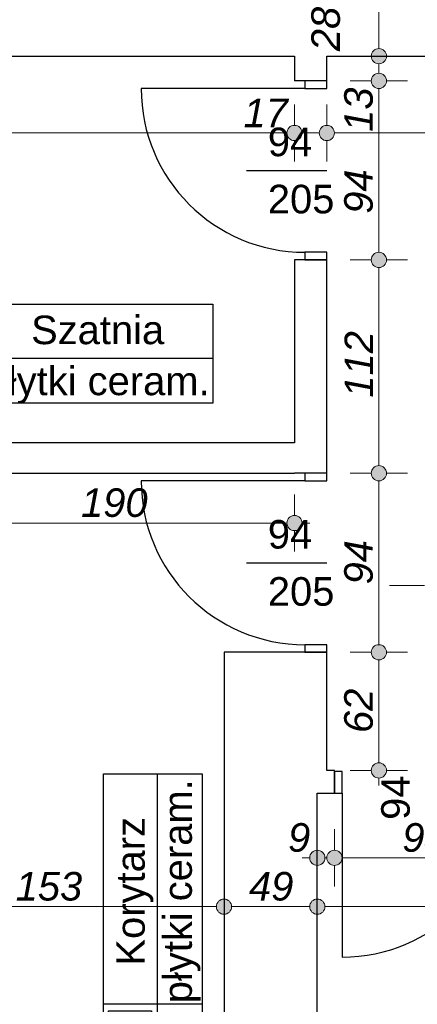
# Model space of a CAD drawing. Header units: millimetres. Extents: x -170998 to -45998, y 10557 to 52557.
# Tile 75 of 92: x -91091 to -89003, y 19161 to 24331. Entities that reach past the tile are written whole.
import ezdxf
from ezdxf.enums import TextEntityAlignment as Align

# ---------------------------------------------------------------- set-up
doc = ezdxf.new("R2010")
doc.units = ezdxf.units.MM
doc.header["$MEASUREMENT"] = 0
for name, color, linetype in [('Drzwi', 7, 'Continuous'), ('Linia', 7, 'Continuous'), ('Obiekt', 7, 'Continuous'), ('Strefa', 7, 'Continuous'), ('Słup', 7, 'Continuous'), ('Wymiary', 7, 'Continuous'), ('Ściana', 7, 'Continuous')]:
    doc.layers.add(name, color=color, linetype=linetype)
doc.styles.add('Arial', font='txt')
doc.dimstyles.new('GENERATED_STYLE__1', dxfattribs={"dimtxt": 150, "dimasz": 152, "dimexe": 0.18, "dimexo": 0, "dimgap": 0.09, "dimtad": 1, "dimtih": 1, "dimtoh": 1, "dimlfac": 0.1, "dimzin": 0, "dimdsep": 46, "dimtxsty": 'Arial', "dimblk": 'ARROWHEAD_11', "dimblk1": 'ARROWHEAD_11', "dimblk2": 'ARROWHEAD_11', "dimcen": 0.09, "dimclrd": 114, "dimclre": 114, "dimclrt": 114, "dimazin": 0, "dimtfac": 1, "dimtdec": 4, "dimtmove": 0, "dimatfit": 3, "dimfxl": 1, "dimtolj": 1, "dimtzin": 0, "dimarcsym": 0})
doc.dimstyles.new('GENERATED_STYLE__2', dxfattribs={"dimtxt": 150, "dimasz": 152, "dimexe": 0.18, "dimexo": 0, "dimgap": 0.09, "dimtad": 1, "dimlfac": 0.1, "dimzin": 0, "dimdsep": 46, "dimtxsty": 'Arial', "dimblk": 'ARROWHEAD_11', "dimblk1": 'ARROWHEAD_11', "dimblk2": 'ARROWHEAD_11', "dimcen": 0.09, "dimclrd": 114, "dimclre": 114, "dimclrt": 114, "dimazin": 0, "dimtfac": 1, "dimtdec": 4, "dimtmove": 0, "dimatfit": 3, "dimfxl": 1, "dimtolj": 1, "dimtzin": 0, "dimarcsym": 0})
doc.dimstyles.new('GENERATED_STYLE__4', dxfattribs={"dimtxt": 150, "dimasz": 152, "dimexe": 0.18, "dimexo": 0, "dimgap": 0.09, "dimtad": 1, "dimtih": 1, "dimtoh": 1, "dimlfac": 0.1, "dimzin": 0, "dimdsep": 46, "dimtxsty": 'Arial', "dimblk": 'ARROWHEAD_11', "dimblk1": 'ARROWHEAD_11', "dimblk2": 'ARROWHEAD_11', "dimcen": 0.09, "dimclrd": 114, "dimclre": 114, "dimclrt": 114, "dimazin": 0, "dimtfac": 1, "dimtdec": 4, "dimtmove": 2, "dimatfit": 3, "dimfxl": 1, "dimtolj": 1, "dimtzin": 0, "dimarcsym": 0})

# ---------------------------------------------------------------- blocks, each defined once
blk = doc.blocks.new('Korytarz_4_53_53', base_point=(-90367.7, 19163.6))
at = {"layer": 'Strefa'}
for p, q in [((-90650.6, 18429.6), (-90650.6, 20371.8)), ((-90650.6, 20371.8), (-90132, 20371.8)), ((-90367.7, 18429.6), (-90367.7, 20371.8)), ((-90132, 20371.8), (-90132, 18429.6)), ((-90650.6, 19163.6), (-90132, 19163.6)), ((-90624.7, 18466.3), (-90624.7, 19126.9)), ((-90624.7, 19126.9), (-90398.4, 19126.9)), ((-90398.4, 19126.9), (-90398.4, 18466.3)), ((-90398.4, 18466.3), (-90624.7, 18466.3)), ((-90132, 18429.6), (-90650.6, 18429.6))]:
    blk.add_line(p, q, dxfattribs=at)
at = {"layer": 'Strefa', "style": 'Arial'}
for tag, height, p in [('ROOM_NAME', 150, (-90509.2, 19754.7)), ('floor_f', 150, (-90261.7, 19754.7)), ('ROOM_NUMBER', 180, (-90513.9, 18805.4)), ('ROOM_CALC_AREA', 150, (-90261.7, 18790.6))]:
    blk.add_attdef(tag, text='', height=height, rotation=90, dxfattribs=at).set_placement(p, align=Align.MIDDLE_CENTER)
blk = doc.blocks.new('Szatnia_4_56_56', base_point=(-91285.6, 22553.4))
at = {"layer": 'Strefa'}
for p, q in [((-92064.6, 22836.3), (-90077.4, 22836.3)), ((-92064.6, 22317.7), (-92064.6, 22836.3)), ((-92025.6, 22810.3), (-91324.5, 22810.3)), ((-92025.6, 22584), (-92025.6, 22810.3)), ((-91324.5, 22810.3), (-91324.5, 22584)), ((-91285.6, 22836.3), (-91285.6, 22317.7)), ((-90077.4, 22836.3), (-90077.4, 22317.7)), ((-92064.6, 22553.4), (-90077.4, 22553.4)), ((-91324.5, 22584), (-92025.6, 22584)), ((-90077.4, 22317.7), (-92064.6, 22317.7))]:
    blk.add_line(p, q, dxfattribs=at)
at = {"layer": 'Strefa', "style": 'Arial'}
for tag, height, p in [('ROOM_NUMBER', 180, (-91675.1, 22708.3)), ('ROOM_NAME', 150, (-90681.5, 22702.2)), ('ROOM_CALC_AREA', 150, (-91675.1, 22441.3)), ('floor_f', 150, (-90681.5, 22434.3))]:
    blk.add_attdef(tag, text='', height=height, dxfattribs=at).set_placement(p, align=Align.MIDDLE_CENTER)
blk = doc.blocks.new('*D386')
at = {"layer": 'Wymiary', "linetype": 'Continuous', "lineweight": 13}
for points in [[(-89164.8, 21009.3), (-89167.9, 21024.6), (-89176.6, 21037.6), (-89189.5, 21046.3), (-89204.8, 21049.3), (-89220.2, 21046.3), (-89233.1, 21037.6), (-89241.8, 21024.6), (-89244.8, 21009.3), (-89241.8, 20994), (-89233.1, 20981), (-89220.2, 20972.4), (-89204.8, 20969.3), (-89189.5, 20972.4), (-89176.6, 20981), (-89167.9, 20994)], [(-89164.8, 20389.3), (-89167.9, 20404.6), (-89176.6, 20417.6), (-89189.5, 20426.3), (-89204.8, 20429.3), (-89220.2, 20426.3), (-89233.1, 20417.6), (-89241.8, 20404.6), (-89244.8, 20389.3), (-89241.8, 20374), (-89233.1, 20361), (-89220.2, 20352.4), (-89204.8, 20349.3), (-89189.5, 20352.4), (-89176.6, 20361), (-89167.9, 20374)]]:
    blk.add_hatch(color=114, dxfattribs=at).paths.add_polyline_path(points)
at = {"layer": 'Wymiary', "color": 114, "lineweight": 13}
for p, q in [((-89244.8, 21009.3), (-89354.8, 21009.3)), ((-89054.8, 21009.3), (-89164.8, 21009.3)), ((-89204.8, 20429.3), (-89204.8, 20969.3)), ((-89244.8, 20389.3), (-89354.8, 20389.3)), ((-89054.8, 20389.3), (-89164.8, 20389.3)), ((-89204.8, 20309.3), (-89204.8, 20349.3))]:
    blk.add_line(p, q, dxfattribs=at)
for centre in [(-89204.8, 21009.3), (-89204.8, 20389.3)]:
    blk.add_circle(centre, 40, dxfattribs=at)
at = {"layer": 'Wymiary', "color": 114, "lineweight": 13, "insert": (-89234.8, 20585.5), "char_height": 150, "attachment_point": 7, "rotation": 90, "style": 'Arial'}
blk.add_mtext('\\A1;{\\fArial|b0|i1|c238|p38;62}', dxfattribs=at)
blk = doc.blocks.new('ARROWHEAD_11')
at = {"color": 0, "linetype": 'Continuous', "lineweight": 0}
blk.add_line((0, 0), (-1, 0), dxfattribs=at)
at = {"color": 0, "linetype": 'Continuous', "lineweight": 0, "const_width": 0.25, "flags": 128}
blk.add_lwpolyline([(-0.125, 0, 1), (0.125, 0, 1)], format="xyb", close=True, dxfattribs=at)
blk = doc.blocks.new('*D387')
at = {"layer": 'Wymiary', "linetype": 'Continuous', "lineweight": 13}
for points in [[(-89164.8, 21949.3), (-89167.9, 21964.6), (-89176.6, 21977.6), (-89189.5, 21986.3), (-89204.8, 21989.3), (-89220.2, 21986.3), (-89233.1, 21977.6), (-89241.8, 21964.6), (-89244.8, 21949.3), (-89241.8, 21934), (-89233.1, 21921), (-89220.2, 21912.4), (-89204.8, 21909.3), (-89189.5, 21912.4), (-89176.6, 21921), (-89167.9, 21934)], [(-89164.8, 21009.3), (-89167.9, 21024.6), (-89176.6, 21037.6), (-89189.5, 21046.3), (-89204.8, 21049.3), (-89220.2, 21046.3), (-89233.1, 21037.6), (-89241.8, 21024.6), (-89244.8, 21009.3), (-89241.8, 20994), (-89233.1, 20981), (-89220.2, 20972.4), (-89204.8, 20969.3), (-89189.5, 20972.4), (-89176.6, 20981), (-89167.9, 20994)]]:
    blk.add_hatch(color=114, dxfattribs=at).paths.add_polyline_path(points)
at = {"layer": 'Wymiary', "color": 114, "lineweight": 13}
for p, q in [((-89244.8, 21949.3), (-89354.8, 21949.3)), ((-89054.8, 21949.3), (-89164.8, 21949.3)), ((-89204.8, 21049.3), (-89204.8, 21909.3)), ((-89244.8, 21009.3), (-89354.8, 21009.3)), ((-89054.8, 21009.3), (-89164.8, 21009.3))]:
    blk.add_line(p, q, dxfattribs=at)
for centre in [(-89204.8, 21949.3), (-89204.8, 21009.3)]:
    blk.add_circle(centre, 40, dxfattribs=at)
at = {"layer": 'Wymiary', "color": 114, "lineweight": 13, "insert": (-89234.8, 21365.5), "char_height": 150, "attachment_point": 7, "rotation": 90, "style": 'Arial'}
blk.add_mtext('\\A1;{\\fArial|b0|i1|c238|p38;94}', dxfattribs=at)
blk = doc.blocks.new('*D388')
at = {"layer": 'Wymiary', "linetype": 'Continuous', "lineweight": 13}
for points in [[(-89164.8, 23069.3), (-89167.9, 23084.6), (-89176.6, 23097.6), (-89189.5, 23106.3), (-89204.8, 23109.3), (-89220.2, 23106.3), (-89233.1, 23097.6), (-89241.8, 23084.6), (-89244.8, 23069.3), (-89241.8, 23054), (-89233.1, 23041), (-89220.2, 23032.4), (-89204.8, 23029.3), (-89189.5, 23032.4), (-89176.6, 23041), (-89167.9, 23054)], [(-89164.8, 21949.3), (-89167.9, 21964.6), (-89176.6, 21977.6), (-89189.5, 21986.3), (-89204.8, 21989.3), (-89220.2, 21986.3), (-89233.1, 21977.6), (-89241.8, 21964.6), (-89244.8, 21949.3), (-89241.8, 21934), (-89233.1, 21921), (-89220.2, 21912.4), (-89204.8, 21909.3), (-89189.5, 21912.4), (-89176.6, 21921), (-89167.9, 21934)]]:
    blk.add_hatch(color=114, dxfattribs=at).paths.add_polyline_path(points)
at = {"layer": 'Wymiary', "color": 114, "lineweight": 13}
for p, q in [((-89204.8, 21989.3), (-89204.8, 23029.3)), ((-89244.8, 21949.3), (-89354.8, 21949.3)), ((-89054.8, 21949.3), (-89164.8, 21949.3))]:
    blk.add_line(p, q, dxfattribs=at)
for centre in [(-89204.8, 23069.3), (-89204.8, 21949.3)]:
    blk.add_circle(centre, 40, dxfattribs=at)
at = {"layer": 'Wymiary', "color": 114, "lineweight": 13, "insert": (-89234.8, 22346.1), "char_height": 150, "attachment_point": 7, "rotation": 90, "style": 'Arial'}
blk.add_mtext('\\A1;{\\fArial|b0|i1|c238|p38;112}', dxfattribs=at)
blk = doc.blocks.new('*D389')
at = {"layer": 'Wymiary', "linetype": 'Continuous', "lineweight": 13}
for points in [[(-89164.8, 24009.3), (-89167.9, 24024.6), (-89176.6, 24037.6), (-89189.5, 24046.3), (-89204.8, 24049.3), (-89220.2, 24046.3), (-89233.1, 24037.6), (-89241.8, 24024.6), (-89244.8, 24009.3), (-89241.8, 23994), (-89233.1, 23981), (-89220.2, 23972.4), (-89204.8, 23969.3), (-89189.5, 23972.4), (-89176.6, 23981), (-89167.9, 23994)], [(-89164.8, 23069.3), (-89167.9, 23084.6), (-89176.6, 23097.6), (-89189.5, 23106.3), (-89204.8, 23109.3), (-89220.2, 23106.3), (-89233.1, 23097.6), (-89241.8, 23084.6), (-89244.8, 23069.3), (-89241.8, 23054), (-89233.1, 23041), (-89220.2, 23032.4), (-89204.8, 23029.3), (-89189.5, 23032.4), (-89176.6, 23041), (-89167.9, 23054)]]:
    blk.add_hatch(color=114, dxfattribs=at).paths.add_polyline_path(points)
at = {"layer": 'Wymiary', "color": 114, "lineweight": 13}
for p, q in [((-89244.8, 24009.3), (-89354.8, 24009.3)), ((-89054.8, 24009.3), (-89164.8, 24009.3)), ((-89204.8, 23109.3), (-89204.8, 23969.3)), ((-89244.8, 23069.3), (-89354.8, 23069.3)), ((-89054.8, 23069.3), (-89164.8, 23069.3))]:
    blk.add_line(p, q, dxfattribs=at)
for centre in [(-89204.8, 24009.3), (-89204.8, 23069.3)]:
    blk.add_circle(centre, 40, dxfattribs=at)
at = {"layer": 'Wymiary', "color": 114, "lineweight": 13, "char_height": 150, "attachment_point": 7, "rotation": 90, "style": 'Arial'}
for s, insert in [('\\A1;{\\fArial|b0|i1|c238|p38;13}', (-89234.8, 23741.7)), ('\\A1;{\\fArial|b0|i1|c238|p38;94}', (-89234.8, 23311.7))]:
    blk.add_mtext(s, dxfattribs=dict(at, insert=insert))
blk = doc.blocks.new('*D390')
at = {"layer": 'Wymiary', "linetype": 'Continuous', "lineweight": 13}
for points in [[(-89164.8, 24139.3), (-89167.9, 24154.6), (-89176.6, 24167.6), (-89189.5, 24176.3), (-89204.8, 24179.3), (-89220.2, 24176.3), (-89233.1, 24167.6), (-89241.8, 24154.6), (-89244.8, 24139.3), (-89241.8, 24124), (-89233.1, 24111), (-89220.2, 24102.4), (-89204.8, 24099.3), (-89189.5, 24102.4), (-89176.6, 24111), (-89167.9, 24124)], [(-89164.8, 24009.3), (-89167.9, 24024.6), (-89176.6, 24037.6), (-89189.5, 24046.3), (-89204.8, 24049.3), (-89220.2, 24046.3), (-89233.1, 24037.6), (-89241.8, 24024.6), (-89244.8, 24009.3), (-89241.8, 23994), (-89233.1, 23981), (-89220.2, 23972.4), (-89204.8, 23969.3), (-89189.5, 23972.4), (-89176.6, 23981), (-89167.9, 23994)]]:
    blk.add_hatch(color=114, dxfattribs=at).paths.add_polyline_path(points)
at = {"layer": 'Wymiary', "color": 114, "lineweight": 13}
for p, q in [((-89244.8, 24139.3), (-89354.8, 24139.3)), ((-89204.8, 24049.3), (-89204.8, 24099.3)), ((-89054.8, 24139.3), (-89164.8, 24139.3))]:
    blk.add_line(p, q, dxfattribs=at)
for centre in [(-89204.8, 24139.3), (-89204.8, 24009.3)]:
    blk.add_circle(centre, 40, dxfattribs=at)
blk = doc.blocks.new('*D391')
at = {"layer": 'Wymiary', "linetype": 'Continuous', "lineweight": 13}
for points in [[(-89164.8, 24419.3), (-89167.9, 24434.6), (-89176.6, 24447.6), (-89189.5, 24456.3), (-89204.8, 24459.3), (-89220.2, 24456.3), (-89233.1, 24447.6), (-89241.8, 24434.6), (-89244.8, 24419.3), (-89241.8, 24404), (-89233.1, 24391), (-89220.2, 24382.4), (-89204.8, 24379.3), (-89189.5, 24382.4), (-89176.6, 24391), (-89167.9, 24404)], [(-89164.8, 24139.3), (-89167.9, 24154.6), (-89176.6, 24167.6), (-89189.5, 24176.3), (-89204.8, 24179.3), (-89220.2, 24176.3), (-89233.1, 24167.6), (-89241.8, 24154.6), (-89244.8, 24139.3), (-89241.8, 24124), (-89233.1, 24111), (-89220.2, 24102.4), (-89204.8, 24099.3), (-89189.5, 24102.4), (-89176.6, 24111), (-89167.9, 24124)]]:
    blk.add_hatch(color=114, dxfattribs=at).paths.add_polyline_path(points)
at = {"layer": 'Wymiary', "color": 114, "lineweight": 13}
for p, q in [((-89244.8, 24419.3), (-89354.8, 24419.3)), ((-89054.8, 24419.3), (-89164.8, 24419.3)), ((-89204.8, 24179.3), (-89204.8, 24379.3)), ((-89244.8, 24139.3), (-89354.8, 24139.3)), ((-89054.8, 24139.3), (-89164.8, 24139.3))]:
    blk.add_line(p, q, dxfattribs=at)
for centre in [(-89204.8, 24419.3), (-89204.8, 24139.3)]:
    blk.add_circle(centre, 40, dxfattribs=at)
at = {"layer": 'Wymiary', "color": 114, "lineweight": 13, "insert": (-89407.3, 24165.5), "char_height": 150, "attachment_point": 7, "rotation": 90, "style": 'Arial'}
blk.add_mtext('\\A1;{\\fArial|b0|i1|c238|p38;28}', dxfattribs=at)
blk = doc.blocks.new('*D404')
at = {"layer": 'Wymiary', "linetype": 'Continuous', "lineweight": 13}
for points in [[(-93628, 23735.9), (-93631.1, 23751.2), (-93639.7, 23764.2), (-93652.7, 23772.9), (-93668, 23775.9), (-93683.3, 23772.9), (-93696.3, 23764.2), (-93705, 23751.2), (-93708, 23735.9), (-93705, 23720.6), (-93696.3, 23707.6), (-93683.3, 23699), (-93668, 23695.9), (-93652.7, 23699), (-93639.7, 23707.6), (-93631.1, 23720.6)], [(-89608, 23735.9), (-89611.1, 23751.2), (-89619.7, 23764.2), (-89632.7, 23772.9), (-89648, 23775.9), (-89663.3, 23772.9), (-89676.3, 23764.2), (-89685, 23751.2), (-89688, 23735.9), (-89685, 23720.6), (-89676.3, 23707.6), (-89663.3, 23699), (-89648, 23695.9), (-89632.7, 23699), (-89619.7, 23707.6), (-89611.1, 23720.6)]]:
    blk.add_hatch(color=114, dxfattribs=at).paths.add_polyline_path(points)
at = {"layer": 'Wymiary', "color": 114, "lineweight": 13}
for p, q in [((-93668, 23775.9), (-93668, 23885.9)), ((-89648, 23775.9), (-89648, 23885.9)), ((-93628, 23735.9), (-89688, 23735.9)), ((-93668, 23585.9), (-93668, 23695.9)), ((-89648, 23585.9), (-89648, 23695.9))]:
    blk.add_line(p, q, dxfattribs=at)
for centre in [(-93668, 23735.9), (-89648, 23735.9)]:
    blk.add_circle(centre, 40, dxfattribs=at)
at = {"layer": 'Wymiary', "color": 114, "lineweight": 13, "char_height": 150, "attachment_point": 7, "style": 'Arial'}
for s, insert in [('\\A1;{\\fArial|b0|i1|c238|p38;402}', (-91942.6, 23765.9)), ('\\A1;{\\fArial|b0|i1|c238|p38;17}', (-89915.7, 23765.9))]:
    blk.add_mtext(s, dxfattribs=dict(at, insert=insert))
blk = doc.blocks.new('*D405')
at = {"layer": 'Wymiary', "linetype": 'Continuous', "lineweight": 13}
for points in [[(-89608, 23735.9), (-89611.1, 23751.2), (-89619.7, 23764.2), (-89632.7, 23772.9), (-89648, 23775.9), (-89663.3, 23772.9), (-89676.3, 23764.2), (-89685, 23751.2), (-89688, 23735.9), (-89685, 23720.6), (-89676.3, 23707.6), (-89663.3, 23699), (-89648, 23695.9), (-89632.7, 23699), (-89619.7, 23707.6), (-89611.1, 23720.6)], [(-89438, 23735.9), (-89441.1, 23751.2), (-89449.7, 23764.2), (-89462.7, 23772.9), (-89478, 23775.9), (-89493.3, 23772.9), (-89506.3, 23764.2), (-89515, 23751.2), (-89518, 23735.9), (-89515, 23720.6), (-89506.3, 23707.6), (-89493.3, 23699), (-89478, 23695.9), (-89462.7, 23699), (-89449.7, 23707.6), (-89441.1, 23720.6)]]:
    blk.add_hatch(color=114, dxfattribs=at).paths.add_polyline_path(points)
at = {"layer": 'Wymiary', "color": 114, "lineweight": 13}
for p, q in [((-89648, 23775.9), (-89648, 23885.9)), ((-89478, 23775.9), (-89478, 23885.9)), ((-89608, 23735.9), (-89518, 23735.9)), ((-89648, 23585.9), (-89648, 23695.9)), ((-89478, 23585.9), (-89478, 23695.9))]:
    blk.add_line(p, q, dxfattribs=at)
for centre in [(-89648, 23735.9), (-89478, 23735.9)]:
    blk.add_circle(centre, 40, dxfattribs=at)
blk = doc.blocks.new('*D406')
at = {"layer": 'Wymiary', "linetype": 'Continuous', "lineweight": 13}
for points in [[(-89438, 23735.9), (-89441.1, 23751.2), (-89449.7, 23764.2), (-89462.7, 23772.9), (-89478, 23775.9), (-89493.3, 23772.9), (-89506.3, 23764.2), (-89515, 23751.2), (-89518, 23735.9), (-89515, 23720.6), (-89506.3, 23707.6), (-89493.3, 23699), (-89478, 23695.9), (-89462.7, 23699), (-89449.7, 23707.6), (-89441.1, 23720.6)], [(-87448, 23735.9), (-87451.1, 23751.2), (-87459.7, 23764.2), (-87472.7, 23772.9), (-87488, 23775.9), (-87503.3, 23772.9), (-87516.3, 23764.2), (-87525, 23751.2), (-87528, 23735.9), (-87525, 23720.6), (-87516.3, 23707.6), (-87503.3, 23699), (-87488, 23695.9), (-87472.7, 23699), (-87459.7, 23707.6), (-87451.1, 23720.6)]]:
    blk.add_hatch(color=114, dxfattribs=at).paths.add_polyline_path(points)
at = {"layer": 'Wymiary', "color": 114, "lineweight": 13}
for p, q in [((-89478, 23775.9), (-89478, 23885.9)), ((-87488, 23775.9), (-87488, 23885.9)), ((-89438, 23735.9), (-87528, 23735.9)), ((-89478, 23585.9), (-89478, 23695.9)), ((-87488, 23585.9), (-87488, 23695.9))]:
    blk.add_line(p, q, dxfattribs=at)
for centre in [(-89478, 23735.9), (-87488, 23735.9)]:
    blk.add_circle(centre, 40, dxfattribs=at)
at = {"layer": 'Wymiary', "color": 114, "lineweight": 13, "insert": (-88653.8, 23765.9), "char_height": 150, "attachment_point": 7, "style": 'Arial'}
blk.add_mtext('\\A1;{\\fArial|b0|i1|c238|p38;199}', dxfattribs=at)
blk = doc.blocks.new('*D421')
at = {"layer": 'Wymiary', "linetype": 'Continuous', "lineweight": 13}
for points in [[(-89488, 19930.1), (-89491.1, 19945.4), (-89499.7, 19958.4), (-89512.7, 19967.1), (-89528, 19970.1), (-89543.3, 19967.1), (-89556.3, 19958.4), (-89565, 19945.4), (-89568, 19930.1), (-89565, 19914.8), (-89556.3, 19901.9), (-89543.3, 19893.2), (-89528, 19890.1), (-89512.7, 19893.2), (-89499.7, 19901.9), (-89491.1, 19914.8)], [(-89398, 19930.1), (-89401.1, 19945.4), (-89409.7, 19958.4), (-89422.7, 19967.1), (-89438, 19970.1), (-89453.3, 19967.1), (-89466.3, 19958.4), (-89475, 19945.4), (-89478, 19930.1), (-89475, 19914.8), (-89466.3, 19901.9), (-89453.3, 19893.2), (-89438, 19890.1), (-89422.7, 19893.2), (-89409.7, 19901.9), (-89401.1, 19914.8)]]:
    blk.add_hatch(color=114, dxfattribs=at).paths.add_polyline_path(points)
at = {"layer": 'Wymiary', "color": 114, "lineweight": 13}
for p, q in [((-89528, 19970.1), (-89528, 20080.1)), ((-89438, 19970.1), (-89438, 20080.1)), ((-89608, 19930.1), (-89568, 19930.1)), ((-89488, 19930.1), (-89478, 19930.1)), ((-89528, 19780.1), (-89528, 19890.1)), ((-89438, 19780.1), (-89438, 19890.1))]:
    blk.add_line(p, q, dxfattribs=at)
for centre in [(-89528, 19930.1), (-89438, 19930.1)]:
    blk.add_circle(centre, 40, dxfattribs=at)
at = {"layer": 'Wymiary', "color": 114, "lineweight": 13, "insert": (-89681.8, 19960.1), "char_height": 150, "attachment_point": 7, "style": 'Arial'}
blk.add_mtext('\\A1;{\\fArial|b0|i1|c238|p38;9}', dxfattribs=at)
blk = doc.blocks.new('*D422')
at = {"layer": 'Wymiary', "linetype": 'Continuous', "lineweight": 13}
for points in [[(-89398, 19930.1), (-89401.1, 19945.4), (-89409.7, 19958.4), (-89422.7, 19967.1), (-89438, 19970.1), (-89453.3, 19967.1), (-89466.3, 19958.4), (-89475, 19945.4), (-89478, 19930.1), (-89475, 19914.8), (-89466.3, 19901.9), (-89453.3, 19893.2), (-89438, 19890.1), (-89422.7, 19893.2), (-89409.7, 19901.9), (-89401.1, 19914.8)], [(-88458, 19930.1), (-88461.1, 19945.4), (-88469.7, 19958.4), (-88482.7, 19967.1), (-88498, 19970.1), (-88513.3, 19967.1), (-88526.3, 19958.4), (-88535, 19945.4), (-88538, 19930.1), (-88535, 19914.8), (-88526.3, 19901.9), (-88513.3, 19893.2), (-88498, 19890.1), (-88482.7, 19893.2), (-88469.7, 19901.9), (-88461.1, 19914.8)]]:
    blk.add_hatch(color=114, dxfattribs=at).paths.add_polyline_path(points)
at = {"layer": 'Wymiary', "color": 114, "lineweight": 13}
for p, q in [((-89438, 19970.1), (-89438, 20080.1)), ((-88498, 19970.1), (-88498, 20080.1)), ((-89398, 19930.1), (-88538, 19930.1)), ((-89438, 19780.1), (-89438, 19890.1)), ((-88498, 19780.1), (-88498, 19890.1))]:
    blk.add_line(p, q, dxfattribs=at)
for centre in [(-89438, 19930.1), (-88498, 19930.1)]:
    blk.add_circle(centre, 40, dxfattribs=at)
at = {"layer": 'Wymiary', "color": 114, "lineweight": 13, "insert": (-89081.8, 19960.1), "char_height": 150, "attachment_point": 7, "style": 'Arial'}
blk.add_mtext('\\A1;{\\fArial|b0|i1|c238|p38;94}', dxfattribs=at)
blk = doc.blocks.new('*D424')
at = {"layer": 'Wymiary', "linetype": 'Continuous', "lineweight": 13}
for points in [[(-91508, 19673.9), (-91511.1, 19689.2), (-91519.7, 19702.2), (-91532.7, 19710.9), (-91548, 19713.9), (-91563.3, 19710.9), (-91576.3, 19702.2), (-91585, 19689.2), (-91588, 19673.9), (-91585, 19658.6), (-91576.3, 19645.6), (-91563.3, 19636.9), (-91548, 19633.9), (-91532.7, 19636.9), (-91519.7, 19645.6), (-91511.1, 19658.6)], [(-89978, 19673.9), (-89981.1, 19689.2), (-89989.7, 19702.2), (-90002.7, 19710.9), (-90018, 19713.9), (-90033.3, 19710.9), (-90046.3, 19702.2), (-90055, 19689.2), (-90058, 19673.9), (-90055, 19658.6), (-90046.3, 19645.6), (-90033.3, 19636.9), (-90018, 19633.9), (-90002.7, 19636.9), (-89989.7, 19645.6), (-89981.1, 19658.6)]]:
    blk.add_hatch(color=114, dxfattribs=at).paths.add_polyline_path(points)
at = {"layer": 'Wymiary', "color": 114, "lineweight": 13}
for p, q in [((-91548, 19713.9), (-91548, 19823.9)), ((-90018, 19713.9), (-90018, 19823.9)), ((-91628, 19673.9), (-91588, 19673.9)), ((-91508, 19673.9), (-90058, 19673.9)), ((-91548, 19523.9), (-91548, 19633.9)), ((-90018, 19523.9), (-90018, 19633.9))]:
    blk.add_line(p, q, dxfattribs=at)
for centre in [(-91548, 19673.9), (-90018, 19673.9)]:
    blk.add_circle(centre, 40, dxfattribs=at)
at = {"layer": 'Wymiary', "color": 114, "lineweight": 13, "insert": (-91112.2, 19703.9), "char_height": 150, "attachment_point": 7, "style": 'Arial'}
blk.add_mtext('\\A1;{\\fArial|b0|i1|c238|p38;153}', dxfattribs=at)
blk = doc.blocks.new('*D425')
at = {"layer": 'Wymiary', "linetype": 'Continuous', "lineweight": 13}
for points in [[(-89978, 19673.9), (-89981.1, 19689.2), (-89989.7, 19702.2), (-90002.7, 19710.9), (-90018, 19713.9), (-90033.3, 19710.9), (-90046.3, 19702.2), (-90055, 19689.2), (-90058, 19673.9), (-90055, 19658.6), (-90046.3, 19645.6), (-90033.3, 19636.9), (-90018, 19633.9), (-90002.7, 19636.9), (-89989.7, 19645.6), (-89981.1, 19658.6)], [(-89488, 19673.9), (-89491.1, 19689.2), (-89499.7, 19702.2), (-89512.7, 19710.9), (-89528, 19713.9), (-89543.3, 19710.9), (-89556.3, 19702.2), (-89565, 19689.2), (-89568, 19673.9), (-89565, 19658.6), (-89556.3, 19645.6), (-89543.3, 19636.9), (-89528, 19633.9), (-89512.7, 19636.9), (-89499.7, 19645.6), (-89491.1, 19658.6)]]:
    blk.add_hatch(color=114, dxfattribs=at).paths.add_polyline_path(points)
at = {"layer": 'Wymiary', "color": 114, "lineweight": 13}
for p, q in [((-90018, 19713.9), (-90018, 19823.9)), ((-89528, 19713.9), (-89528, 19823.9)), ((-89978, 19673.9), (-89568, 19673.9)), ((-90018, 19523.9), (-90018, 19633.9)), ((-89528, 19523.9), (-89528, 19633.9))]:
    blk.add_line(p, q, dxfattribs=at)
for centre in [(-90018, 19673.9), (-89528, 19673.9)]:
    blk.add_circle(centre, 40, dxfattribs=at)
at = {"layer": 'Wymiary', "color": 114, "lineweight": 13, "insert": (-89886.8, 19703.9), "char_height": 150, "attachment_point": 7, "style": 'Arial'}
blk.add_mtext('\\A1;{\\fArial|b0|i1|c238|p38;49}', dxfattribs=at)
blk = doc.blocks.new('*D426')
at = {"layer": 'Wymiary', "linetype": 'Continuous', "lineweight": 13}
for points in [[(-89488, 19673.9), (-89491.1, 19689.2), (-89499.7, 19702.2), (-89512.7, 19710.9), (-89528, 19713.9), (-89543.3, 19710.9), (-89556.3, 19702.2), (-89565, 19689.2), (-89568, 19673.9), (-89565, 19658.6), (-89556.3, 19645.6), (-89543.3, 19636.9), (-89528, 19633.9), (-89512.7, 19636.9), (-89499.7, 19645.6), (-89491.1, 19658.6)], [(-86398, 19673.9), (-86401.1, 19689.2), (-86409.7, 19702.2), (-86422.7, 19710.9), (-86438, 19713.9), (-86453.3, 19710.9), (-86466.3, 19702.2), (-86475, 19689.2), (-86478, 19673.9), (-86475, 19658.6), (-86466.3, 19645.6), (-86453.3, 19636.9), (-86438, 19633.9), (-86422.7, 19636.9), (-86409.7, 19645.6), (-86401.1, 19658.6)]]:
    blk.add_hatch(color=114, dxfattribs=at).paths.add_polyline_path(points)
at = {"layer": 'Wymiary', "color": 114, "lineweight": 13}
for p, q in [((-89528, 19713.9), (-89528, 19823.9)), ((-86438, 19713.9), (-86438, 19823.9)), ((-89488, 19673.9), (-86478, 19673.9)), ((-86398, 19673.9), (-86358, 19673.9)), ((-89528, 19523.9), (-89528, 19633.9)), ((-86438, 19523.9), (-86438, 19633.9))]:
    blk.add_line(p, q, dxfattribs=at)
for centre in [(-89528, 19673.9), (-86438, 19673.9)]:
    blk.add_circle(centre, 40, dxfattribs=at)
at = {"layer": 'Wymiary', "color": 114, "lineweight": 13, "insert": (-88153.8, 19703.9), "char_height": 150, "attachment_point": 7, "style": 'Arial'}
blk.add_mtext('\\A1;{\\fArial|b0|i1|c238|p38;309}', dxfattribs=at)
blk = doc.blocks.new('*D443')
at = {"layer": 'Wymiary', "linetype": 'Continuous', "lineweight": 13}
for points in [[(-91508, 21688.1), (-91511.1, 21703.4), (-91519.7, 21716.3), (-91532.7, 21725), (-91548, 21728.1), (-91563.3, 21725), (-91576.3, 21716.3), (-91585, 21703.4), (-91588, 21688.1), (-91585, 21672.7), (-91576.3, 21659.8), (-91563.3, 21651.1), (-91548, 21648.1), (-91532.7, 21651.1), (-91519.7, 21659.8), (-91511.1, 21672.7)], [(-89608, 21688.1), (-89611.1, 21703.4), (-89619.7, 21716.3), (-89632.7, 21725), (-89648, 21728.1), (-89663.3, 21725), (-89676.3, 21716.3), (-89685, 21703.4), (-89688, 21688.1), (-89685, 21672.7), (-89676.3, 21659.8), (-89663.3, 21651.1), (-89648, 21648.1), (-89632.7, 21651.1), (-89619.7, 21659.8), (-89611.1, 21672.7)]]:
    blk.add_hatch(color=114, dxfattribs=at).paths.add_polyline_path(points)
at = {"layer": 'Wymiary', "color": 114, "lineweight": 13}
for p, q in [((-91548, 21728.1), (-91548, 21838.1)), ((-89648, 21728.1), (-89648, 21838.1)), ((-91508, 21688.1), (-89688, 21688.1)), ((-89608, 21688.1), (-89568, 21688.1)), ((-91548, 21538.1), (-91548, 21648.1)), ((-89648, 21538.1), (-89648, 21648.1))]:
    blk.add_line(p, q, dxfattribs=at)
for centre in [(-91548, 21688.1), (-89648, 21688.1)]:
    blk.add_circle(centre, 40, dxfattribs=at)
at = {"layer": 'Wymiary', "color": 114, "lineweight": 13, "insert": (-90768.8, 21718.1), "char_height": 150, "attachment_point": 7, "style": 'Arial'}
blk.add_mtext('\\A1;{\\fArial|b0|i1|c238|p38;190}', dxfattribs=at)
blk = doc.blocks.new('*D717')
at = {"layer": 'Wymiary', "linetype": 'Continuous', "lineweight": 13}
for points in [[(-140218, 15152.7), (-140221.1, 15168.1), (-140229.7, 15181), (-140242.7, 15189.7), (-140258, 15192.7), (-140273.3, 15189.7), (-140286.3, 15181), (-140295, 15168.1), (-140298, 15152.7), (-140295, 15137.4), (-140286.3, 15124.5), (-140273.3, 15115.8), (-140258, 15112.7), (-140242.7, 15115.8), (-140229.7, 15124.5), (-140221.1, 15137.4)], [(-67518, 15152.7), (-67521, 15168.1), (-67529.7, 15181), (-67542.7, 15189.7), (-67558, 15192.7), (-67573.3, 15189.7), (-67586.3, 15181), (-67594.9, 15168.1), (-67598, 15152.7), (-67594.9, 15137.4), (-67586.3, 15124.5), (-67573.3, 15115.8), (-67558, 15112.7), (-67542.7, 15115.8), (-67529.7, 15124.5), (-67521, 15137.4)]]:
    blk.add_hatch(color=114, dxfattribs=at).paths.add_polyline_path(points)
at = {"layer": 'Wymiary', "color": 114, "lineweight": 13}
for p, q in [((-140258, 15192.7), (-140258, 15302.7)), ((-67558, 15192.7), (-67558, 15302.7)), ((-140338, 15152.7), (-140298, 15152.7)), ((-140218, 15152.7), (-67598, 15152.7)), ((-67518, 15152.7), (-67478, 15152.7)), ((-140258, 15002.7), (-140258, 15112.7)), ((-67558, 15002.7), (-67558, 15112.7))]:
    blk.add_line(p, q, dxfattribs=at)
for centre in [(-140258, 15152.7), (-67558, 15152.7)]:
    blk.add_circle(centre, 40, dxfattribs=at)
at = {"layer": 'Wymiary', "color": 114, "lineweight": 13, "insert": (-104307.1, 15182.7), "char_height": 150, "attachment_point": 7, "style": 'Arial'}
blk.add_mtext('\\A1;{\\fArial|b0|i1|c238|p38;7\xa0270,01}', dxfattribs=at)

msp = doc.modelspace()

# ---------------------------------------------------------------- linework, layer by layer
at = {"layer": 'Drzwi'}
for p, q in [((-89593.019, 24009.32), (-89593.019, 23969.32)), ((-89478.019, 24009.32), (-89593.019, 24009.32)), ((-89478.019, 24009.32), (-89593.019, 24009.32)), ((-89478.019, 23969.32), (-89478.019, 24009.32)), ((-89593.019, 23969.32), (-90453.019, 23969.32)), ((-89593.019, 23969.32), (-89478.019, 23969.32)), ((-89478.019, 23109.32), (-89593.019, 23109.32)), ((-89593.019, 23109.32), (-89593.019, 23069.32)), ((-89478.019, 23069.32), (-89478.019, 23109.32)), ((-89593.019, 23069.32), (-89478.019, 23069.32)), ((-89478.019, 23069.32), (-89593.019, 23069.32)), ((-89593.019, 21949.32), (-89593.019, 21909.32)), ((-89478.019, 21949.32), (-89593.019, 21949.32)), ((-89478.019, 21949.32), (-89593.019, 21949.32)), ((-89478.019, 21909.32), (-89478.019, 21949.32)), ((-89593.019, 21909.32), (-90453.019, 21909.32)), ((-89593.019, 21909.32), (-89478.019, 21909.32)), ((-89478.019, 21049.32), (-89593.019, 21049.32)), ((-89593.019, 21049.32), (-89593.019, 21009.32)), ((-89478.019, 21009.32), (-89478.019, 21049.32)), ((-89593.019, 21009.32), (-89478.019, 21009.32)), ((-89478.019, 21009.32), (-89593.019, 21009.32)), ((-89398.019, 20384.32), (-89438.019, 20384.32)), ((-89438.019, 20384.32), (-89438.019, 20269.32)), ((-89438.019, 20269.32), (-89438.019, 20384.32)), ((-89398.019, 20269.32), (-89398.019, 20384.32)), ((-89438.019, 20269.32), (-89398.019, 20269.32)), ((-89398.019, 20269.32), (-89398.019, 19409.32))]:
    msp.add_line(p, q, dxfattribs=at)
for centre, start, end in [((-89593.019, 23969.32), 180, 270), ((-89593.019, 21909.32), 180, 270), ((-89398.019, 20269.32), 270, 0)]:
    msp.add_arc(centre, 860, start, end, dxfattribs=at)
at = {"layer": 'Linia', "color": 150, "lineweight": 13}
msp.add_line((-89149.214, 21359.932), (-88965.442, 21359.932), dxfattribs=at)
at = {"layer": 'Obiekt'}
for p, q in [((-89899.397, 23539.32), (-89478.019, 23539.32)), ((-89899.397, 21479.32), (-89478.019, 21479.32))]:
    msp.add_line(p, q, dxfattribs=at)
at = {"layer": 'Słup'}
for p, q in [((-90018.019, 21009.32), (-90018.019, 18099.32)), ((-89648.019, 21009.32), (-90018.019, 21009.32))]:
    msp.add_line(p, q, dxfattribs=at)
at = {"layer": 'Ściana'}
for p, q in [((-89593.019, 24009.32), (-89648.019, 24009.32)), ((-89478.019, 24009.32), (-89593.019, 24009.32)), ((-89593.019, 23069.32), (-89648.019, 23069.32)), ((-89478.019, 23069.32), (-89593.019, 23069.32)), ((-89593.019, 21949.32), (-89648.019, 21949.32)), ((-89478.019, 21949.32), (-89593.019, 21949.32)), ((-89593.019, 21009.32), (-89648.019, 21009.32)), ((-89478.019, 21009.32), (-89593.019, 21009.32)), ((-89438.019, 20384.32), (-89438.019, 20389.32)), ((-89438.019, 20269.32), (-89438.019, 20384.32))]:
    msp.add_line(p, q, dxfattribs=at)
at = {"layer": 'Ściana', "flags": 128}
for points in [[(-93368.019, 24139.32), (-89648.019, 24139.32)], [(-89648.019, 24139.32), (-89648.019, 24009.32)], [(-89478.019, 24139.32), (-89477.975, 24139.32)], [(-89478.019, 24009.32), (-89478.019, 24139.32)], [(-89477.975, 24139.32), (-87488.019, 24139.32)], [(-89648.019, 23069.32), (-89648.019, 22109.32)], [(-89478.019, 21949.32), (-89478.019, 23069.32)], [(-89648.019, 22109.32), (-94798.019, 22109.32)], [(-91548.019, 21949.32), (-89648.019, 21949.32)], [(-89478.019, 20389.32), (-89478.019, 21009.32)], [(-89438.019, 20389.32), (-89478.019, 20389.32)], [(-89528.019, 20269.32), (-89438.019, 20269.32)], [(-89528.019, 17699.32), (-89528.019, 20269.32)]]:
    msp.add_lwpolyline(points, dxfattribs=at)

# ---------------------------------------------------------------- block references
at = {"layer": 'Strefa'}
ref = msp.add_blockref('Szatnia_4_56_56', (-91285.56, 22553.4), dxfattribs=at)
ref.add_attrib('ROOM_NAME', 'Szatnia', dxfattribs={"color": 7, "height": 150, "style": 'Arial'}).set_placement((-90681.476, 22702.166), align=Align.MIDDLE_CENTER)
ref.add_attrib('ROOM_NUMBER', '4/56', dxfattribs={"color": 7, "height": 180, "style": 'Arial'}).set_placement((-91675.08, 22708.348), align=Align.MIDDLE_CENTER)
ref.add_attrib('ROOM_CALC_AREA', '10,5 m2', dxfattribs={"color": 7, "height": 150, "style": 'Arial'}).set_placement((-91675.08, 22441.346), align=Align.MIDDLE_CENTER)
ref.add_attrib('floor_f', 'płytki ceram.', dxfattribs={"color": 7, "height": 150, "style": 'Arial'}).set_placement((-90681.476, 22434.3), align=Align.MIDDLE_CENTER)
ref = msp.add_blockref('Korytarz_4_53_53', (-90367.728, 19163.618), dxfattribs=at)
ref.add_attrib('ROOM_NAME', 'Korytarz', dxfattribs={"color": 7, "height": 150, "rotation": 90, "style": 'Arial'}).set_placement((-90509.157, 19754.674), align=Align.MIDDLE_CENTER)
ref.add_attrib('ROOM_NUMBER', '4/53', dxfattribs={"color": 7, "height": 180, "rotation": 90, "style": 'Arial'}).set_placement((-90513.871, 18805.402), align=Align.MIDDLE_CENTER)
ref.add_attrib('ROOM_CALC_AREA', '6,2 m2', dxfattribs={"color": 7, "height": 150, "rotation": 90, "style": 'Arial'}).set_placement((-90261.657, 18790.615), align=Align.MIDDLE_CENTER)
ref.add_attrib('floor_f', 'płytki ceram.', dxfattribs={"color": 7, "height": 150, "rotation": 90, "style": 'Arial'}).set_placement((-90261.657, 19754.674), align=Align.MIDDLE_CENTER)

# ---------------------------------------------------------------- texts
at = {"layer": 'Obiekt', "char_height": 150, "attachment_point": 7, "style": 'Arial'}
for s, insert in [('\\A1;{\\fArial|b0|i0|c238|p38;94}', (-89787.845, 23611.852)), ('\\A1;{\\fArial|b0|i0|c238|p38;205}', (-89787.845, 23311.852)), ('\\A1;{\\fArial|b0|i0|c238|p38;94}', (-89787.845, 21551.852)), ('\\A1;{\\fArial|b0|i0|c238|p38;205}', (-89787.845, 21251.852))]:
    msp.add_mtext(s, dxfattribs=dict(at, insert=insert))
at = {"layer": 'Obiekt', "insert": (-89040.55, 20129.494), "char_height": 150, "attachment_point": 7, "rotation": 90, "style": 'Arial'}
msp.add_mtext('\\A1;{\\fArial|b0|i0|c238|p38;94}', dxfattribs=at)

# ---------------------------------------------------------------- dimensions: what is measured, and where the dimension line sits
at = {"layer": 'Wymiary', "color": 114, "lineweight": 13}
for base, p1, p2, picture, middle in [((-89204.849, 24419.32), (-89477.975, 24139.32), (-89477.975, 24419.32), '*D391', (-89482.349, 24279.32)), ((-89204.849, 24139.32), (-89478.019, 24009.32), (-89477.975, 24139.32), '*D390', (-89309.849, 23855.491)), ((-89204.849, 24009.32), (-89478.019, 23069.32), (-89478.019, 24009.32), '*D389', (-89309.849, 23425.491)), ((-89204.849, 23069.32), (-89478.019, 21949.32), (-89478.019, 23069.32), '*D388', (-89309.849, 22509.32)), ((-89204.849, 21949.32), (-89478.019, 21009.32), (-89478.019, 21949.32), '*D387', (-89309.849, 21479.32)), ((-89204.849, 21009.32), (-89478.019, 20389.32), (-89478.019, 21009.32), '*D386', (-89309.849, 20699.32))]:
    dim = msp.add_linear_dim(base=base, p1=p1, p2=p2, angle=90, dimstyle='GENERATED_STYLE__2', dxfattribs=at)
    dim.commit()
    dim.dimension.update_dxf_attribs({"geometry": picture, "text_midpoint": middle, "dimtype": 160, "text_rotation": 90})
for base, p1, p2, dimstyle, picture, middle in [((-89648.019, 23735.921), (-93668.019, 24139.32), (-89648.019, 24009.32), 'GENERATED_STYLE__1', '*D404', (-91771.848, 23840.921)), ((-87488.019, 23735.921), (-89478.019, 22204.32), (-87488.019, 24139.32), 'GENERATED_STYLE__1', '*D406', (-88483.019, 23840.921)), ((-89478.019, 23735.921), (-89648.019, 24009.32), (-89478.019, 22204.32), 'GENERATED_STYLE__1', '*D405', (-89801.848, 23840.921)), ((-89648.019, 21688.052), (-91548.019, 21174.32), (-89648.019, 22109.32), 'GENERATED_STYLE__1', '*D443', (-90598.019, 21793.052)), ((-67557.968, 15152.749), (-140258.019, 14639.32), (-67557.968, 20909.241), 'GENERATED_STYLE__1', '*D717', (-103907.994, 15257.749)), ((-89528.019, 19673.904), (-90018.019, 19554.32), (-89528.019, 20269.32), 'GENERATED_STYLE__1', '*D425', (-89773.019, 19778.904)), ((-89438.019, 19930.137), (-89528.019, 20269.32), (-89438.019, 20269.32), 'GENERATED_STYLE__1', '*D421', (-89624.933, 20035.137)), ((-86438.019, 19673.904), (-89528.019, 20269.32), (-86438.019, 20269.32), 'GENERATED_STYLE__1', '*D426', (-87983.019, 19778.904)), ((-88498.019, 19930.137), (-89438.019, 20269.32), (-88498.019, 20269.32), 'GENERATED_STYLE__1', '*D422', (-88968.019, 20035.137)), ((-90018.019, 19673.904), (-91548.019, 19189.32), (-90018.019, 19554.32), 'GENERATED_STYLE__4', '*D424', (-90941.469, 19778.904))]:
    dim = msp.add_linear_dim(base=base, p1=p1, p2=p2, dimstyle=dimstyle, dxfattribs=at)
    dim.commit()
    dim.dimension.update_dxf_attribs({"geometry": picture, "text_midpoint": middle, "dimtype": 160})

doc.saveas('drawing.dxf')
